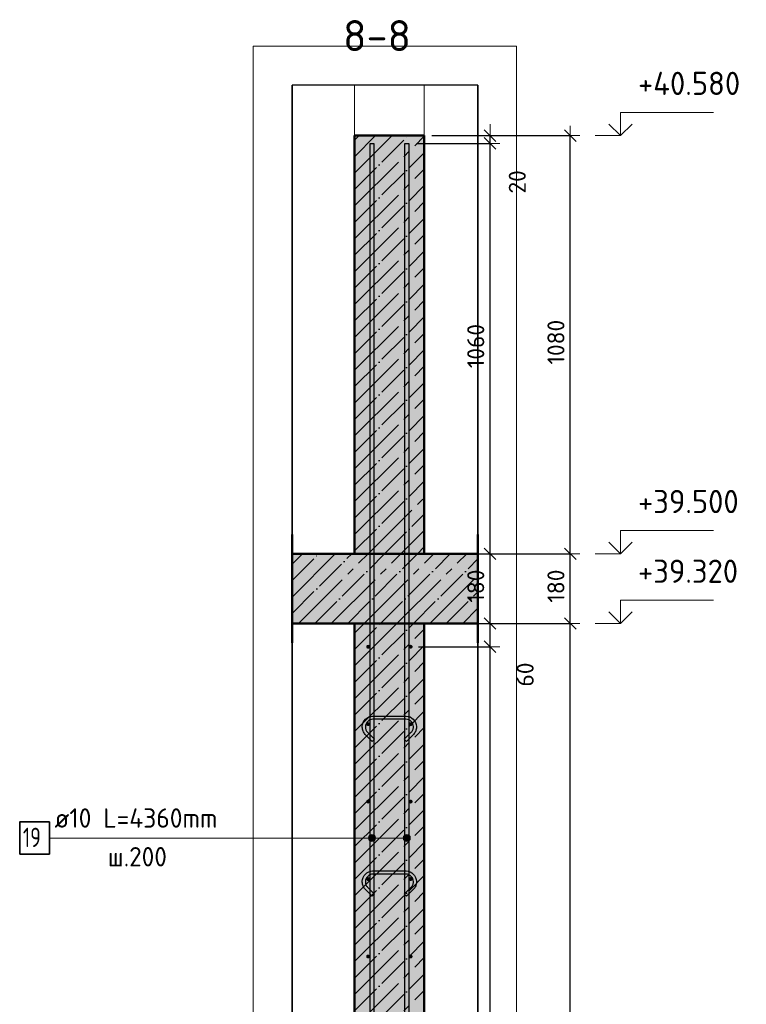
# Model space of a CAD drawing. Header units: millimetres. Extents: x -19950 to 69837, y -2757 to 40090.
# Tile 120 of 136: x 36845 to 38722, y 37540 to 40083. Entities that reach past the tile are written whole.
import ezdxf

# ---------------------------------------------------------------- set-up
doc = ezdxf.new("R2010")
doc.units = ezdxf.units.MM
doc.header["$PDMODE"] = 65
doc.linetypes.add('______11', pattern=[100, 80, -10, 0, -10])
doc.linetypes.add('______5', pattern=[220, 160, -20, 20, -20])
for name, color, linetype, lineweight in [('Standard', 7, 'Continuous', 25), ('Арм.стержн. вертикальными 1', 22, 'Continuous', 35), ('Арм.стержн.горизонт. 1', 180, 'Continuous', 35), ('Высотная отметки_ общее', 7, 'Continuous', 13), ('Размерная линия_ общее', 7, 'Continuous', 13)]:
    doc.layers.add(name, color=color, linetype=linetype, lineweight=lineweight)
doc.layers.add('Арм.стержн.Стяжки', color=7, linetype='Continuous', lineweight=35, true_color=0x501e0f)
doc.styles.add('ISOCPEUR', font='ISOCPEUR')
doc.dimstyles.new('DIMSTYLE_12', dxfattribs={"dimtxt": 44, "dimasz": 50, "dimexe": 0, "dimexo": 0, "dimgap": 22, "dimtad": 0, "dimdec": 0, "dimrnd": 5, "dimzin": 12, "dimdsep": 46, "dimtxsty": 'ISOCPEUR', "dimblk1": 'ALL_ML_STRICH', "dimblk2": 'ALL_ML_STRICH', "dimsah": 1, "dimcen": 0, "dimclrd": 7, "dimclre": 256, "dimclrt": 7, "dimadec": 0, "dimazin": 0, "dimtfac": 1, "dimtdec": 0, "dimtix": 1, "dimtmove": 2, "dimatfit": 3, "dimfxl": 0, "dimtvp": 1.2, "dimtzin": 0, "dimlwd": 0, "dimlwe": -3, "dimarcsym": 0})
doc.dimstyles.new('DIMSTYLE_7', dxfattribs={"dimtxt": 44, "dimasz": 50, "dimexe": 0, "dimexo": 0, "dimgap": 22, "dimtad": 2, "dimdec": 0, "dimrnd": 5, "dimzin": 12, "dimdsep": 46, "dimtxsty": 'ISOCPEUR', "dimblk1": 'ALL_ML_STRICH', "dimblk2": 'ALL_ML_STRICH', "dimsah": 1, "dimcen": 0, "dimclrd": 7, "dimclre": 256, "dimclrt": 7, "dimadec": 0, "dimazin": 0, "dimtfac": 1, "dimtdec": 0, "dimtix": 1, "dimtmove": 2, "dimatfit": 3, "dimfxl": 0, "dimtzin": 0, "dimlwd": 0, "dimlwe": -3, "dimarcsym": 0})

# ---------------------------------------------------------------- blocks, each defined once
blk = doc.blocks.new('ALL_ML_STRICH')
at = {"color": 0, "linetype": 'ByBlock', "lineweight": -2}
for p, q in [((-1, 0), (0.5, 0)), ((-0.3, -0.3), (0.3, 0.3)), ((0, -0.5), (0, 0.5))]:
    blk.add_line(p, q, dxfattribs=at)
blk = doc.blocks.new('*D321')
at = {"layer": 'DEFPOINTS', "color": 7, "linetype": 'Continuous', "lineweight": 13, "transparency": 33554687}
for p in [(37889.9, 38523.1), (37937.8, 35403.1), (38267.1, 35403.1)]:
    blk.add_point(p, dxfattribs=at)
at = {"layer": 'Размерная линия_ общее', "color": 253, "linetype": 'Continuous', "lineweight": -2, "true_color": 0xa0a0a0, "transparency": 33554687}
for p, q in [((37909.9, 38523.1), (38267.1, 38523.1)), ((37957.8, 35403.1), (38267.1, 35403.1))]:
    blk.add_line(p, q, dxfattribs=at)
at = {"layer": 'Размерная линия_ общее', "color": 7, "linetype": 'Continuous', "lineweight": -2, "transparency": 33554687}
blk.add_line((38267.1, 35403.1), (38267.1, 38523.1), dxfattribs=at)
at = {"layer": 'Размерная линия_ общее', "color": 7, "linetype": 'Continuous', "lineweight": 13, "transparency": 33554687, "xscale": 50, "yscale": 50, "zscale": 50}
for p, rotation in [((38267.1, 38523.1), 90), ((38267.1, 35403.1), 270)]:
    blk.add_blockref('ALL_ML_STRICH', p, dxfattribs=dict(at, rotation=rotation))
at = {"layer": 'Размерная линия_ общее', "color": 7, "linetype": 'Continuous', "lineweight": 13, "transparency": 33554687, "insert": (38230.1, 36969.7), "char_height": 44, "width": 176, "attachment_point": 5, "rotation": 90, "style": 'ISOCPEUR'}
blk.add_mtext('\\A1;{3120}', dxfattribs=at)
blk = doc.blocks.new('*D322')
at = {"layer": 'DEFPOINTS', "color": 7, "linetype": 'Continuous', "lineweight": 13, "transparency": 33554687}
for p in [(37988.4, 38703.1), (37889.9, 38523.1), (38267.1, 38523.1)]:
    blk.add_point(p, dxfattribs=at)
at = {"layer": 'Размерная линия_ общее', "color": 253, "linetype": 'Continuous', "lineweight": -2, "true_color": 0xa0a0a0, "transparency": 33554687}
for p, q in [((38008.4, 38703.1), (38267.1, 38703.1)), ((37909.9, 38523.1), (38267.1, 38523.1))]:
    blk.add_line(p, q, dxfattribs=at)
at = {"layer": 'Размерная линия_ общее', "color": 7, "linetype": 'Continuous', "lineweight": -2, "transparency": 33554687}
blk.add_line((38267.1, 38523.1), (38267.1, 38703.1), dxfattribs=at)
at = {"layer": 'Размерная линия_ общее', "color": 7, "linetype": 'Continuous', "lineweight": 13, "transparency": 33554687, "xscale": 50, "yscale": 50, "zscale": 50}
for p, rotation in [((38267.1, 38703.1), 90), ((38267.1, 38523.1), 270)]:
    blk.add_blockref('ALL_ML_STRICH', p, dxfattribs=dict(at, rotation=rotation))
at = {"layer": 'Размерная линия_ общее', "color": 7, "linetype": 'Continuous', "lineweight": 13, "transparency": 33554687, "insert": (38230.1, 38619.7), "char_height": 44, "width": 132, "attachment_point": 5, "rotation": 90, "style": 'ISOCPEUR'}
blk.add_mtext('\\A1;{180}', dxfattribs=at)
blk = doc.blocks.new('*D323')
at = {"layer": 'DEFPOINTS', "color": 7, "linetype": 'Continuous', "lineweight": 13, "transparency": 33554687}
for p in [(37889.9, 39783.1), (37988.4, 38703.1), (38267.1, 38703.1)]:
    blk.add_point(p, dxfattribs=at)
at = {"layer": 'Размерная линия_ общее', "color": 253, "linetype": 'Continuous', "lineweight": -2, "true_color": 0xa0a0a0, "transparency": 33554687}
for p, q in [((37909.9, 39783.1), (38267.1, 39783.1)), ((38008.4, 38703.1), (38267.1, 38703.1))]:
    blk.add_line(p, q, dxfattribs=at)
at = {"layer": 'Размерная линия_ общее', "color": 7, "linetype": 'Continuous', "lineweight": -2, "transparency": 33554687}
blk.add_line((38267.1, 38703.1), (38267.1, 39783.1), dxfattribs=at)
at = {"layer": 'Размерная линия_ общее', "color": 7, "linetype": 'Continuous', "lineweight": 13, "transparency": 33554687, "xscale": 50, "yscale": 50, "zscale": 50}
for p, rotation in [((38267.1, 39783.1), 90), ((38267.1, 38703.1), 270)]:
    blk.add_blockref('ALL_ML_STRICH', p, dxfattribs=dict(at, rotation=rotation))
at = {"layer": 'Размерная линия_ общее', "color": 7, "linetype": 'Continuous', "lineweight": 13, "transparency": 33554687, "insert": (38230.1, 39249.7), "char_height": 44, "width": 176, "attachment_point": 5, "rotation": 90, "style": 'ISOCPEUR'}
blk.add_mtext('\\A1;{1080}', dxfattribs=at)
blk = doc.blocks.new('COMPLEX_ELEVATIONDIM_13')
at = {"layer": 'Высотная отметки_ общее', "color": 7, "linetype": 'Continuous', "lineweight": 13, "transparency": 33554687}
for p, q in [((38397.1, 39783.1), (38397.1, 39843.1)), ((38397.1, 39843.1), (38637.1, 39843.1)), ((38397.1, 39783.1), (38367.1, 39813.1)), ((38397.1, 39783.1), (38427.1, 39813.1)), ((38397.1, 39783.1), (38331, 39783.1)), ((38397.1, 39783.1), (38397.1, 39783.1)), ((38397.1, 39783.1), (38397.1, 39783.1)), ((38397.1, 39783.1), (38397.1, 39783.1)), ((38397.1, 39783.1), (38397.1, 39783.1)), ((38397.1, 38703.1), (38397.1, 38763.1)), ((38397.1, 38763.1), (38637.1, 38763.1)), ((38397.1, 38703.1), (38367.1, 38733.1)), ((38397.1, 38703.1), (38427.1, 38733.1)), ((38397.1, 38703.1), (38331, 38703.1)), ((38397.1, 38703.1), (38397.1, 38703.1)), ((38397.1, 38703.1), (38397.1, 38703.1)), ((38397.1, 38703.1), (38397.1, 38703.1)), ((38397.1, 38703.1), (38397.1, 38703.1)), ((38397.1, 38523.1), (38397.1, 38583.1)), ((38397.1, 38583.1), (38637.1, 38583.1)), ((38397.1, 38523.1), (38367.1, 38553.1)), ((38397.1, 38523.1), (38427.1, 38553.1)), ((38397.1, 38523.1), (38331, 38523.1)), ((38397.1, 38523.1), (38397.1, 38523.1)), ((38397.1, 38523.1), (38397.1, 38523.1)), ((38397.1, 38523.1), (38397.1, 38523.1)), ((38397.1, 38523.1), (38397.1, 38523.1))]:
    blk.add_line(p, q, dxfattribs=at)
at = {"layer": 'Высотная отметки_ общее', "color": 7, "linetype": 'Continuous', "lineweight": 13, "transparency": 33554687, "char_height": 60, "attachment_point": 7, "style": 'ISOCPEUR'}
for s, insert, width in [('\\W0.96;+40.580', (38442.1, 39888.1), 304.517), ('\\W0.96;+39.500', (38442.1, 38808.1), 298.477), ('\\W0.96;+39.320', (38442.1, 38628.1), 298.477)]:
    blk.add_mtext(s, dxfattribs=dict(at, insert=insert, width=width))
blk = doc.blocks.new('*D326')
at = {"layer": 'DEFPOINTS', "color": 7, "linetype": 'Continuous', "lineweight": 13, "transparency": 33554687}
for p in [(37854.9, 38463.1), (37854.9, 35463.1), (38059.9, 35463.1)]:
    blk.add_point(p, dxfattribs=at)
at = {"layer": 'Размерная линия_ общее', "color": 253, "linetype": 'Continuous', "lineweight": -2, "true_color": 0xa0a0a0, "transparency": 33554687}
for p, q in [((37874.9, 38463.1), (38059.9, 38463.1)), ((37874.9, 35463.1), (38059.9, 35463.1))]:
    blk.add_line(p, q, dxfattribs=at)
at = {"layer": 'Размерная линия_ общее', "color": 7, "linetype": 'Continuous', "lineweight": -2, "transparency": 33554687}
blk.add_line((38059.9, 35463.1), (38059.9, 38463.1), dxfattribs=at)
at = {"layer": 'Размерная линия_ общее', "color": 7, "linetype": 'Continuous', "lineweight": 13, "transparency": 33554687, "xscale": 50, "yscale": 50, "zscale": 50}
for p, rotation in [((38059.9, 38463.1), 90), ((38059.9, 35463.1), 270)]:
    blk.add_blockref('ALL_ML_STRICH', p, dxfattribs=dict(at, rotation=rotation))
at = {"layer": 'Размерная линия_ общее', "color": 7, "linetype": 'Continuous', "lineweight": 13, "transparency": 33554687, "insert": (38000.9, 36815.1), "char_height": 44, "width": 2.2, "attachment_point": 1, "rotation": 90, "line_spacing_factor": 0.60241, "style": 'ISOCPEUR'}
blk.add_mtext('\\W0.91;15х200=3000', dxfattribs=at)
blk = doc.blocks.new('*D327')
at = {"layer": 'DEFPOINTS', "color": 7, "linetype": 'Continuous', "lineweight": 13, "transparency": 33554687}
for p in [(37889.9, 38523.1), (37854.9, 38463.1), (38059.9, 38463.1)]:
    blk.add_point(p, dxfattribs=at)
at = {"layer": 'Размерная линия_ общее', "color": 253, "linetype": 'Continuous', "lineweight": -2, "true_color": 0xa0a0a0, "transparency": 33554687}
for p, q in [((37909.9, 38523.1), (38059.9, 38523.1)), ((37874.9, 38463.1), (38059.9, 38463.1))]:
    blk.add_line(p, q, dxfattribs=at)
at = {"layer": 'Размерная линия_ общее', "color": 7, "linetype": 'Continuous', "lineweight": -2, "transparency": 33554687}
blk.add_line((38059.9, 38463.1), (38059.9, 38523.1), dxfattribs=at)
at = {"layer": 'Размерная линия_ общее', "color": 7, "linetype": 'Continuous', "lineweight": 13, "transparency": 33554687, "xscale": 50, "yscale": 50, "zscale": 50}
for p, rotation in [((38059.9, 38523.1), 90), ((38059.9, 38463.1), 270)]:
    blk.add_blockref('ALL_ML_STRICH', p, dxfattribs=dict(at, rotation=rotation))
at = {"layer": 'Размерная линия_ общее', "color": 7, "linetype": 'Continuous', "lineweight": 13, "transparency": 33554687, "insert": (38150.6, 38391.3), "char_height": 44, "width": 88, "attachment_point": 5, "rotation": 90, "style": 'ISOCPEUR'}
blk.add_mtext('\\A1;{60}', dxfattribs=at)
blk = doc.blocks.new('*D328')
at = {"layer": 'DEFPOINTS', "color": 7, "linetype": 'Continuous', "lineweight": 13, "transparency": 33554687}
for p in [(38019.9, 38703.1), (37889.9, 38523.1), (38059.9, 38523.1)]:
    blk.add_point(p, dxfattribs=at)
at = {"layer": 'Размерная линия_ общее', "color": 253, "linetype": 'Continuous', "lineweight": -2, "true_color": 0xa0a0a0, "transparency": 33554687}
for p, q in [((38039.9, 38703.1), (38059.9, 38703.1)), ((37909.9, 38523.1), (38059.9, 38523.1))]:
    blk.add_line(p, q, dxfattribs=at)
at = {"layer": 'Размерная линия_ общее', "color": 7, "linetype": 'Continuous', "lineweight": -2, "transparency": 33554687}
blk.add_line((38059.9, 38523.1), (38059.9, 38703.1), dxfattribs=at)
at = {"layer": 'Размерная линия_ общее', "color": 7, "linetype": 'Continuous', "lineweight": 13, "transparency": 33554687, "xscale": 50, "yscale": 50, "zscale": 50}
for p, rotation in [((38059.9, 38703.1), 90), ((38059.9, 38523.1), 270)]:
    blk.add_blockref('ALL_ML_STRICH', p, dxfattribs=dict(at, rotation=rotation))
at = {"layer": 'Размерная линия_ общее', "color": 7, "linetype": 'Continuous', "lineweight": 13, "transparency": 33554687, "insert": (38022.9, 38619.7), "char_height": 44, "width": 132, "attachment_point": 5, "rotation": 90, "style": 'ISOCPEUR'}
blk.add_mtext('\\A1;{180}', dxfattribs=at)
blk = doc.blocks.new('*D329')
at = {"layer": 'DEFPOINTS', "color": 7, "linetype": 'Continuous', "lineweight": 13, "transparency": 33554687}
for p in [(37849.9, 39763.1), (38019.9, 38703.1), (38059.9, 38703.1)]:
    blk.add_point(p, dxfattribs=at)
at = {"layer": 'Размерная линия_ общее', "color": 253, "linetype": 'Continuous', "lineweight": -2, "true_color": 0xa0a0a0, "transparency": 33554687}
for p, q in [((37869.9, 39763.1), (38059.9, 39763.1)), ((38039.9, 38703.1), (38059.9, 38703.1))]:
    blk.add_line(p, q, dxfattribs=at)
at = {"layer": 'Размерная линия_ общее', "color": 7, "linetype": 'Continuous', "lineweight": -2, "transparency": 33554687}
blk.add_line((38059.9, 38703.1), (38059.9, 39763.1), dxfattribs=at)
at = {"layer": 'Размерная линия_ общее', "color": 7, "linetype": 'Continuous', "lineweight": 13, "transparency": 33554687, "xscale": 50, "yscale": 50, "zscale": 50}
for p, rotation in [((38059.9, 39763.1), 90), ((38059.9, 38703.1), 270)]:
    blk.add_blockref('ALL_ML_STRICH', p, dxfattribs=dict(at, rotation=rotation))
at = {"layer": 'Размерная линия_ общее', "color": 7, "linetype": 'Continuous', "lineweight": 13, "transparency": 33554687, "insert": (38022.9, 39239.7), "char_height": 44, "width": 176, "attachment_point": 5, "rotation": 90, "style": 'ISOCPEUR'}
blk.add_mtext('\\A1;{1060}', dxfattribs=at)
blk = doc.blocks.new('*D330')
at = {"layer": 'DEFPOINTS', "color": 7, "linetype": 'Continuous', "lineweight": 13, "transparency": 33554687}
for p in [(37889.9, 39783.1), (37849.9, 39763.1), (38059.9, 39763.1)]:
    blk.add_point(p, dxfattribs=at)
at = {"layer": 'Размерная линия_ общее', "color": 253, "linetype": 'Continuous', "lineweight": -2, "true_color": 0xa0a0a0, "transparency": 33554687}
for p, q in [((37909.9, 39783.1), (38059.9, 39783.1)), ((37869.9, 39763.1), (38059.9, 39763.1))]:
    blk.add_line(p, q, dxfattribs=at)
at = {"layer": 'Размерная линия_ общее', "color": 7, "linetype": 'Continuous', "lineweight": -2, "transparency": 33554687}
blk.add_line((38059.9, 39763.1), (38059.9, 39783.1), dxfattribs=at)
at = {"layer": 'Размерная линия_ общее', "color": 7, "linetype": 'Continuous', "lineweight": 13, "transparency": 33554687, "xscale": 50, "yscale": 50, "zscale": 50}
for p, rotation in [((38059.9, 39763.1), 270), ((38059.9, 39783.1), 90)]:
    blk.add_blockref('ALL_ML_STRICH', p, dxfattribs=dict(at, rotation=rotation))
at = {"layer": 'Размерная линия_ общее', "color": 7, "linetype": 'Continuous', "lineweight": 13, "transparency": 33554687, "insert": (38130.2, 39663.7), "char_height": 44, "width": 88, "attachment_point": 5, "rotation": 90, "style": 'ISOCPEUR'}
blk.add_mtext('\\A1;{20}', dxfattribs=at)

msp = doc.modelspace()

# ---------------------------------------------------------------- hatches: boundary and pattern name
at = {"layer": 'Standard', "linetype": 'Continuous', "lineweight": -3, "transparency": 33554687}
for points in [[(37709.9, 38703.1), (37889.9, 38703.1), (37889.9, 39783.1), (37709.9, 39783.1)], [(37548.4, 38703.1), (37548.4, 38523.1), (38028.4, 38523.1), (38028.4, 38703.1)], [(37709.9, 38523.1), (37709.9, 35403.1), (37889.9, 35403.1), (37889.9, 38523.1)]]:
    msp.add_hatch(color=7, dxfattribs=at).paths.add_polyline_path(points)
at = {"layer": 'Арм.стержн. вертикальными 1', "linetype": 'Continuous', "lineweight": 13, "transparency": 33554687}
for points in [[(37747.1, 37964.6), (37747.1, 37973.6), (37745.9, 37969.1)], [(37747.1, 37973.6), (37750.4, 37961.3), (37750.4, 37976.8)], [(37747.1, 37973.6), (37747.1, 37964.6), (37750.4, 37961.3)], [(37750.4, 37976.8), (37754.9, 37960.1), (37754.9, 37978.1)], [(37750.4, 37976.8), (37750.4, 37961.3), (37754.9, 37960.1)], [(37754.9, 37978.1), (37754.9, 37960.1), (37759.4, 37961.3)], [(37754.9, 37978.1), (37759.4, 37961.3), (37759.4, 37976.8)], [(37759.4, 37976.8), (37759.4, 37961.3), (37762.6, 37964.6)], [(37759.4, 37976.8), (37762.6, 37964.6), (37762.6, 37973.6)], [(37762.6, 37973.6), (37762.6, 37964.6), (37763.9, 37969.1)], [(37837.1, 37964.6), (37837.1, 37973.6), (37835.9, 37969.1)], [(37837.1, 37973.6), (37840.4, 37961.3), (37840.4, 37976.8)], [(37837.1, 37973.6), (37837.1, 37964.6), (37840.4, 37961.3)], [(37840.4, 37976.8), (37844.9, 37960.1), (37844.9, 37978.1)], [(37840.4, 37976.8), (37840.4, 37961.3), (37844.9, 37960.1)], [(37844.9, 37978.1), (37844.9, 37960.1), (37849.4, 37961.3)], [(37844.9, 37978.1), (37849.4, 37961.3), (37849.4, 37976.8)], [(37849.4, 37976.8), (37849.4, 37961.3), (37852.6, 37964.6)], [(37849.4, 37976.8), (37852.6, 37964.6), (37852.6, 37973.6)], [(37852.6, 37973.6), (37852.6, 37964.6), (37853.9, 37969.1)]]:
    msp.add_hatch(color=7, dxfattribs=at).paths.add_polyline_path(points)
at = {"layer": 'Арм.стержн.горизонт. 1', "linetype": 'Continuous', "lineweight": 50, "transparency": 33554687}
for points in [[(37749.9, 38463.1), (37749.5, 38465.1), (37748.4, 38466.7), (37746.8, 38467.8), (37744.9, 38468.1), (37743, 38467.8), (37741.3, 38466.7), (37740.3, 38465.1), (37739.9, 38463.1), (37740.3, 38461.2), (37741.3, 38459.6), (37743, 38458.5), (37744.9, 38458.1), (37746.8, 38458.5), (37748.4, 38459.6), (37749.5, 38461.2)], [(37859.9, 38463.1), (37859.5, 38465.1), (37858.4, 38466.7), (37856.8, 38467.8), (37854.9, 38468.1), (37853, 38467.8), (37851.3, 38466.7), (37850.3, 38465.1), (37849.9, 38463.1), (37850.3, 38461.2), (37851.3, 38459.6), (37853, 38458.5), (37854.9, 38458.1), (37856.8, 38458.5), (37858.4, 38459.6), (37859.5, 38461.2)], [(37749.9, 38263.1), (37749.5, 38265.1), (37748.4, 38266.7), (37746.8, 38267.8), (37744.9, 38268.1), (37743, 38267.8), (37741.3, 38266.7), (37740.3, 38265.1), (37739.9, 38263.1), (37740.3, 38261.2), (37741.3, 38259.6), (37743, 38258.5), (37744.9, 38258.1), (37746.8, 38258.5), (37748.4, 38259.6), (37749.5, 38261.2)], [(37859.9, 38263.1), (37859.5, 38265.1), (37858.4, 38266.7), (37856.8, 38267.8), (37854.9, 38268.1), (37853, 38267.8), (37851.3, 38266.7), (37850.3, 38265.1), (37849.9, 38263.1), (37850.3, 38261.2), (37851.3, 38259.6), (37853, 38258.5), (37854.9, 38258.1), (37856.8, 38258.5), (37858.4, 38259.6), (37859.5, 38261.2)], [(37749.9, 38063.1), (37749.5, 38065.1), (37748.4, 38066.7), (37746.8, 38067.8), (37744.9, 38068.1), (37743, 38067.8), (37741.3, 38066.7), (37740.3, 38065.1), (37739.9, 38063.1), (37740.3, 38061.2), (37741.3, 38059.6), (37743, 38058.5), (37744.9, 38058.1), (37746.8, 38058.5), (37748.4, 38059.6), (37749.5, 38061.2)], [(37859.9, 38063.1), (37859.5, 38065.1), (37858.4, 38066.7), (37856.8, 38067.8), (37854.9, 38068.1), (37853, 38067.8), (37851.3, 38066.7), (37850.3, 38065.1), (37849.9, 38063.1), (37850.3, 38061.2), (37851.3, 38059.6), (37853, 38058.5), (37854.9, 38058.1), (37856.8, 38058.5), (37858.4, 38059.6), (37859.5, 38061.2)], [(37749.9, 37863.1), (37749.5, 37865.1), (37748.4, 37866.7), (37746.8, 37867.8), (37744.9, 37868.1), (37743, 37867.8), (37741.3, 37866.7), (37740.3, 37865.1), (37739.9, 37863.1), (37740.3, 37861.2), (37741.3, 37859.6), (37743, 37858.5), (37744.9, 37858.1), (37746.8, 37858.5), (37748.4, 37859.6), (37749.5, 37861.2)], [(37859.9, 37863.1), (37859.5, 37865.1), (37858.4, 37866.7), (37856.8, 37867.8), (37854.9, 37868.1), (37853, 37867.8), (37851.3, 37866.7), (37850.3, 37865.1), (37849.9, 37863.1), (37850.3, 37861.2), (37851.3, 37859.6), (37853, 37858.5), (37854.9, 37858.1), (37856.8, 37858.5), (37858.4, 37859.6), (37859.5, 37861.2)], [(37749.9, 37663.1), (37749.5, 37665.1), (37748.4, 37666.7), (37746.8, 37667.8), (37744.9, 37668.1), (37743, 37667.8), (37741.3, 37666.7), (37740.3, 37665.1), (37739.9, 37663.1), (37740.3, 37661.2), (37741.3, 37659.6), (37743, 37658.5), (37744.9, 37658.1), (37746.8, 37658.5), (37748.4, 37659.6), (37749.5, 37661.2)], [(37859.9, 37663.1), (37859.5, 37665.1), (37858.4, 37666.7), (37856.8, 37667.8), (37854.9, 37668.1), (37853, 37667.8), (37851.3, 37666.7), (37850.3, 37665.1), (37849.9, 37663.1), (37850.3, 37661.2), (37851.3, 37659.6), (37853, 37658.5), (37854.9, 37658.1), (37856.8, 37658.5), (37858.4, 37659.6), (37859.5, 37661.2)]]:
    msp.add_hatch(color=4, dxfattribs=at).paths.add_polyline_path(points)

# ---------------------------------------------------------------- linework, layer by layer
at = {"layer": 'Standard', "color": 52, "linetype": 'Continuous', "lineweight": -3, "transparency": 33554687}
for p, q in [((38028.4, 39913.8), (37548.4, 39913.8)), ((38028.4, 39913.8), (37548.4, 39913.8)), ((37548.4, 35238.2), (37548.4, 39913.8)), ((37548.4, 39913.8), (37548.4, 35238.2)), ((38028.4, 35238.2), (38028.4, 39913.8)), ((38028.4, 39913.8), (38028.4, 35238.2))]:
    msp.add_line(p, q, dxfattribs=at)
at = {"layer": 'Standard', "color": 7, "linetype": 'Continuous', "lineweight": 13, "transparency": 33554687}
msp.add_line((37677.6, 39913.8), (37927.6, 39913.8), dxfattribs=at)
at = {"layer": 'Standard', "color": 7, "linetype": '______11', "lineweight": -3, "transparency": 33554687}
for p, q in [((37709.9, 39643.9), (37849.1, 39783.1)), ((37709.9, 39728.8), (37764.3, 39783.1)), ((37709.9, 39559.1), (37889.9, 39739.1)), ((37709.9, 39474.2), (37889.9, 39654.2)), ((37709.9, 39389.3), (37889.9, 39569.3)), ((37709.9, 39304.5), (37889.9, 39484.5)), ((37709.9, 39219.6), (37889.9, 39399.6)), ((37709.9, 39134.8), (37889.9, 39314.8)), ((37709.9, 39049.9), (37889.9, 39229.9)), ((37709.9, 38965.1), (37889.9, 39145.1)), ((37709.9, 38880.2), (37889.9, 39060.2)), ((37709.9, 38795.4), (37889.9, 38975.4)), ((37709.9, 38710.5), (37889.9, 38890.5)), ((37787.4, 38703.1), (37889.9, 38805.7)), ((37872.2, 38703.1), (37889.9, 38720.8)), ((37548.4, 38633.9), (37617.6, 38703.1)), ((37548.4, 38549.1), (37702.5, 38703.1)), ((37607.4, 38523.1), (37787.4, 38703.1)), ((37692.2, 38523.1), (37872.2, 38703.1)), ((37777.1, 38523.1), (37957.1, 38703.1)), ((37861.9, 38523.1), (38028.4, 38689.7)), ((37946.8, 38523.1), (38028.4, 38604.8)), ((37709.9, 38371.1), (37861.9, 38523.1)), ((37709.9, 38456), (37777.1, 38523.1)), ((37709.9, 38286.3), (37889.9, 38466.3)), ((37709.9, 38201.4), (37889.9, 38381.4)), ((37709.9, 38116.6), (37889.9, 38296.6)), ((37709.9, 38031.7), (37889.9, 38211.7)), ((37709.9, 37946.8), (37889.9, 38126.8)), ((37709.9, 37862), (37889.9, 38042)), ((37709.9, 37777.1), (37889.9, 37957.1)), ((37709.9, 37692.3), (37889.9, 37872.3)), ((37709.9, 37607.4), (37889.9, 37787.4)), ((37709.9, 37522.6), (37889.9, 37702.6)), ((37709.9, 37437.7), (37889.9, 37617.7))]:
    msp.add_line(p, q, dxfattribs=at)
at = {"layer": 'Standard', "color": 7, "linetype": '______5', "lineweight": -3, "transparency": 33554687}
for p, q in [((37709.9, 39686.3), (37806.7, 39783.1)), ((37709.9, 39771.2), (37721.8, 39783.1)), ((37709.9, 39601.5), (37889.9, 39781.5)), ((37709.9, 39516.6), (37889.9, 39696.6)), ((37709.9, 39431.8), (37889.9, 39611.8)), ((37709.9, 39346.9), (37889.9, 39526.9)), ((37709.9, 39262.1), (37889.9, 39442.1)), ((37709.9, 39177.2), (37889.9, 39357.2)), ((37709.9, 39092.4), (37889.9, 39272.4)), ((37709.9, 39007.5), (37889.9, 39187.5)), ((37709.9, 38922.7), (37889.9, 39102.7)), ((37709.9, 38837.8), (37889.9, 39017.8)), ((37709.9, 38753), (37889.9, 38933)), ((37744.9, 38703.1), (37889.9, 38848.1)), ((37829.8, 38703.1), (37889.9, 38763.2)), ((37548.4, 38676.3), (37575.2, 38703.1)), ((37548.4, 38591.5), (37660.1, 38703.1)), ((37564.9, 38523.1), (37744.9, 38703.1)), ((37649.8, 38523.1), (37829.8, 38703.1)), ((37734.6, 38523.1), (37914.6, 38703.1)), ((37819.5, 38523.1), (37999.5, 38703.1)), ((37904.3, 38523.1), (38028.4, 38647.2)), ((37989.2, 38523.1), (38028.4, 38562.4)), ((37709.9, 38413.5), (37819.5, 38523.1)), ((37709.9, 38498.4), (37734.6, 38523.1)), ((37709.9, 38328.7), (37889.9, 38508.7)), ((37709.9, 38243.8), (37889.9, 38423.8)), ((37709.9, 38159), (37889.9, 38339)), ((37709.9, 38074.1), (37889.9, 38254.1)), ((37709.9, 37989.3), (37889.9, 38169.3)), ((37709.9, 37904.4), (37889.9, 38084.4)), ((37709.9, 37819.6), (37889.9, 37999.6)), ((37709.9, 37734.7), (37889.9, 37914.7)), ((37709.9, 37649.9), (37889.9, 37829.9)), ((37709.9, 37565), (37889.9, 37745)), ((37709.9, 37480.2), (37889.9, 37660.2)), ((37709.9, 37395.3), (37889.9, 37575.3))]:
    msp.add_line(p, q, dxfattribs=at)
at = {"layer": 'Standard', "color": 7, "linetype": 'Continuous', "lineweight": 50, "transparency": 33554687}
for p, q in [((37709.9, 39783.1), (37709.9, 38703.1)), ((37889.9, 39783.1), (37709.9, 39783.1)), ((37889.9, 38703.1), (37889.9, 39783.1)), ((37548.4, 38753.1), (37548.4, 38473.1)), ((38028.4, 38473.1), (38028.4, 38753.1)), ((37709.9, 38703.1), (37548.4, 38703.1)), ((37889.9, 38703.1), (37709.9, 38703.1)), ((37709.9, 38703.1), (37889.9, 38703.1)), ((38028.4, 38703.1), (37889.9, 38703.1)), ((37548.4, 38523.1), (37709.9, 38523.1)), ((37889.9, 38523.1), (37709.9, 38523.1)), ((37709.9, 38523.1), (37709.9, 35403.1)), ((37709.9, 38523.1), (37889.9, 38523.1)), ((37889.9, 35403.1), (37889.9, 38523.1)), ((37889.9, 38523.1), (38028.4, 38523.1))]:
    msp.add_line(p, q, dxfattribs=at)
at = {"layer": 'Standard', "color": 7, "linetype": 'Continuous', "lineweight": 13, "transparency": 33554687}
msp.add_lwpolyline([(37448.4, 35138.2), (38128.4, 35138.2), (38128.4, 40013.8), (37448.4, 40013.8), (37448.4, 35138.2)], dxfattribs=at)
msp.add_lwpolyline([(37709.9, 39783.1), (37889.9, 39783.1), (37889.9, 39913.8), (37709.9, 39913.8), (37709.9, 39783.1)], close=True, dxfattribs=at)
at = {"layer": 'Арм.стержн. вертикальными 1', "color": 7, "linetype": 'Continuous', "lineweight": 13, "transparency": 33554687}
for p, q in [((36921.7, 37969.1), (37666.7, 37969.1)), ((37666.7, 37969.1), (37844.9, 37969.1)), ((37666.7, 37969.1), (37754.9, 37969.1)), ((37745.9, 37969.1), (37745.9, 37969.1)), ((37754.9, 37978.1), (37754.9, 37978.1)), ((37763.9, 37969.1), (37763.9, 37969.1)), ((37835.9, 37969.1), (37835.9, 37969.1)), ((37844.9, 37978.1), (37844.9, 37978.1)), ((37853.9, 37969.1), (37853.9, 37969.1)), ((37754.9, 37960.1), (37754.9, 37960.1)), ((37844.9, 37960.1), (37844.9, 37960.1))]:
    msp.add_line(p, q, dxfattribs=at)
at = {"layer": 'Арм.стержн. вертикальными 1', "color": 4, "linetype": 'Continuous', "lineweight": 25, "transparency": 33554687}
for points in [[(37749.9, 35403.1), (37749.9, 39763.1), (37759.9, 39763.1), (37759.9, 35403.1), (37749.9, 35403.1)], [(37839.9, 35403.1), (37839.9, 39763.1), (37849.9, 39763.1), (37849.9, 35403.1), (37839.9, 35403.1)]]:
    msp.add_lwpolyline(points, dxfattribs=at)
at = {"layer": 'Арм.стержн. вертикальными 1', "color": 7, "linetype": 'Continuous', "lineweight": 35, "transparency": 33554687}
msp.add_lwpolyline([(36845, 37927.4), (36921.7, 37927.4), (36921.7, 38010.7), (36845, 38010.7), (36845, 37927.4)], dxfattribs=at)
at = {"layer": 'Арм.стержн. вертикальными 1', "color": 7, "linetype": 'Continuous', "lineweight": 13, "transparency": 33554687}
for centre in [(37754.9, 37969.1), (37844.9, 37969.1)]:
    msp.add_circle(centre, 9, dxfattribs=at)
at = {"layer": 'Арм.стержн.горизонт. 1', "color": 52, "linetype": 'Continuous', "lineweight": 50, "transparency": 33554687}
for p, q in [((37709.9, 38523.1), (37709.9, 38523.1)), ((37889.9, 38523.1), (37889.9, 38523.1))]:
    msp.add_line(p, q, dxfattribs=at)
at = {"layer": 'Арм.стержн.Стяжки', "color": 40, "linetype": 'Continuous', "lineweight": 25, "transparency": 33554687}
for points in [[(37755.7, 38218.6), (37737.6, 38236.7), (37736, 38238.6), (37734.4, 38240.7), (37733.1, 38243), (37732, 38245.3), (37731.1, 38247.7), (37730.5, 38250.2), (37730.1, 38252.8), (37729.9, 38255.3), (37729.9, 38257.3), (37730.6, 38262.2), (37732.2, 38267.3), (37734.9, 38272), (37738.1, 38275.8), (37741.9, 38279), (37746.6, 38281.7), (37751.7, 38283.3), (37756.6, 38284), (37843.2, 38284), (37848.1, 38283.3), (37853.2, 38281.7), (37857.8, 38279), (37861.7, 38275.8), (37864.9, 38272), (37867.5, 38267.3), (37869.2, 38262.2), (37869.9, 38257.3), (37869.9, 38255.3), (37869.7, 38252.8), (37869.3, 38250.2), (37868.6, 38247.7), (37867.8, 38245.3), (37866.7, 38243), (37865.3, 38240.7), (37863.8, 38238.6), (37862.2, 38236.7), (37844.1, 38218.6), (37838.4, 38224.3), (37856.3, 38242.1), (37857.5, 38243.6), (37858.6, 38245.1), (37859.6, 38246.7), (37860.4, 38248.4), (37861, 38250.1), (37861.5, 38251.9), (37861.8, 38253.7), (37861.9, 38255.6), (37861.9, 38256.8), (37861.4, 38260.4), (37860.2, 38264.1), (37858.3, 38267.4), (37856, 38270.1), (37853.3, 38272.4), (37849.9, 38274.3), (37846.3, 38275.5), (37842.7, 38276), (37757.1, 38276), (37753.5, 38275.5), (37749.8, 38274.3), (37746.5, 38272.4), (37743.8, 38270.1), (37741.5, 38267.4), (37739.6, 38264.1), (37738.4, 38260.4), (37737.9, 38256.8), (37737.9, 38255.6), (37738, 38253.7), (37738.3, 38251.9), (37738.8, 38250.1), (37739.4, 38248.4), (37740.2, 38246.7), (37741.1, 38245.1), (37742.2, 38243.6), (37743.5, 38242.1), (37761.3, 38224.3), (37755.7, 38218.6)], [(37755.7, 37818.6), (37737.6, 37836.7), (37736, 37838.6), (37734.4, 37840.7), (37733.1, 37843), (37732, 37845.3), (37731.1, 37847.7), (37730.5, 37850.2), (37730.1, 37852.8), (37729.9, 37855.3), (37729.9, 37857.3), (37730.6, 37862.2), (37732.2, 37867.3), (37734.9, 37872), (37738.1, 37875.8), (37741.9, 37879), (37746.6, 37881.7), (37751.7, 37883.3), (37756.6, 37884), (37843.2, 37884), (37848.1, 37883.3), (37853.2, 37881.7), (37857.8, 37879), (37861.7, 37875.8), (37864.9, 37872), (37867.5, 37867.3), (37869.2, 37862.2), (37869.9, 37857.3), (37869.9, 37855.3), (37869.7, 37852.8), (37869.3, 37850.2), (37868.6, 37847.7), (37867.8, 37845.3), (37866.7, 37843), (37865.3, 37840.7), (37863.8, 37838.6), (37862.2, 37836.7), (37844.1, 37818.6), (37838.4, 37824.3), (37856.3, 37842.1), (37857.5, 37843.6), (37858.6, 37845.1), (37859.6, 37846.7), (37860.4, 37848.4), (37861, 37850.1), (37861.5, 37851.9), (37861.8, 37853.7), (37861.9, 37855.6), (37861.9, 37856.8), (37861.4, 37860.4), (37860.2, 37864.1), (37858.3, 37867.4), (37856, 37870.1), (37853.3, 37872.4), (37849.9, 37874.3), (37846.3, 37875.5), (37842.7, 37876), (37757.1, 37876), (37753.5, 37875.5), (37749.8, 37874.3), (37746.5, 37872.4), (37743.8, 37870.1), (37741.5, 37867.4), (37739.6, 37864.1), (37738.4, 37860.4), (37737.9, 37856.8), (37737.9, 37855.6), (37738, 37853.7), (37738.3, 37851.9), (37738.8, 37850.1), (37739.4, 37848.4), (37740.2, 37846.7), (37741.1, 37845.1), (37742.2, 37843.6), (37743.5, 37842.1), (37761.3, 37824.3), (37755.7, 37818.6)]]:
    msp.add_lwpolyline(points, dxfattribs=at)

# ---------------------------------------------------------------- block references
at = {"layer": 'Высотная отметки_ общее', "color": 7, "linetype": 'Continuous', "lineweight": 13, "transparency": 33554687}
msp.add_blockref('COMPLEX_ELEVATIONDIM_13', (0, 0), dxfattribs=at)

# ---------------------------------------------------------------- texts
at = {"layer": 'Standard', "color": 7, "linetype": 'Continuous', "lineweight": 13, "transparency": 33554687, "insert": (37680.3, 40001.4), "char_height": 80, "width": 204.522, "attachment_point": 7, "style": 'ISOCPEUR'}
msp.add_mtext('\\A1;{\\fISOCPEUR|i0|b0;\\H80.000000;\\W1.000000;\\C7;8-8}\\P', dxfattribs=at)
at = {"layer": 'Арм.стержн. вертикальными 1', "color": 7, "linetype": 'Continuous', "lineweight": 25, "transparency": 33554687, "char_height": 50, "attachment_point": 7, "style": 'ISOCPEUR'}
for s, insert, width in [('\\W0.96;ø10 L=4360mm ', (36935, 37995.7), 493.775), ('\\W0.75;19', (36853.3, 37945.7), 78.713), ('\\W0.95;ш.200 ', (37072.5, 37895.7), 218.666)]:
    msp.add_mtext(s, dxfattribs=dict(at, insert=insert, width=width))

# ---------------------------------------------------------------- dimensions: what is measured, and where the dimension line sits
at = {"layer": 'Размерная линия_ общее', "color": 7, "linetype": 'Continuous', "lineweight": 13, "transparency": 33554687}
for base, p1, p2, dimstyle, picture, middle in [((38059.9, 39783.1), (37869.9, 39763.1), (37909.9, 39783.1), 'DIMSTYLE_12', '*D330', (38130.2, 39663.7)), ((38267.1, 39783.1), (38008.4, 38703.1), (37909.9, 39783.1), 'DIMSTYLE_7', '*D323', (38230.1, 39249.7)), ((38059.9, 39763.1), (38039.9, 38703.1), (37869.9, 39763.1), 'DIMSTYLE_7', '*D329', (38022.9, 39239.7)), ((38267.1, 38703.1), (37909.9, 38523.1), (38008.4, 38703.1), 'DIMSTYLE_7', '*D322', (38230.1, 38619.7)), ((38059.9, 38703.1), (37909.9, 38523.1), (38039.9, 38703.1), 'DIMSTYLE_7', '*D328', (38022.9, 38619.7)), ((38059.9, 38523.1), (37874.9, 38463.1), (37909.9, 38523.1), 'DIMSTYLE_12', '*D327', (38150.6, 38391.3)), ((38267.1, 38523.1), (37957.8, 35403.1), (37909.9, 38523.1), 'DIMSTYLE_7', '*D321', (38230.1, 36969.7))]:
    dim = msp.add_linear_dim(base=base, p1=p1, p2=p2, angle=90, dimstyle=dimstyle, override={"dimpost": '<>', "dimclrd": 7, "dimclre": 253, "dimclrt": 7, "dimlwd": 0, "dimlwe": 65533}, dxfattribs=at)
    dim.commit()
    dim.dimension.update_dxf_attribs({"geometry": picture, "text_midpoint": middle, "dimtype": 160})
dim = msp.add_linear_dim(base=(38059.9, 38463.1), p1=(37874.9, 35463.1), p2=(37874.9, 38463.1), angle=90, text='\\W0.91;15х200=3000', dimstyle='DIMSTYLE_7', override={"dimpost": '<>', "dimclrd": 7, "dimclre": 253, "dimclrt": 7, "dimlwd": 0, "dimlwe": 65533}, dxfattribs=at)
dim.commit()
dim.dimension.update_dxf_attribs({"geometry": '*D326', "text_midpoint": (38037.9, 36963.1), "dimtype": 160})

doc.saveas('drawing.dxf')
